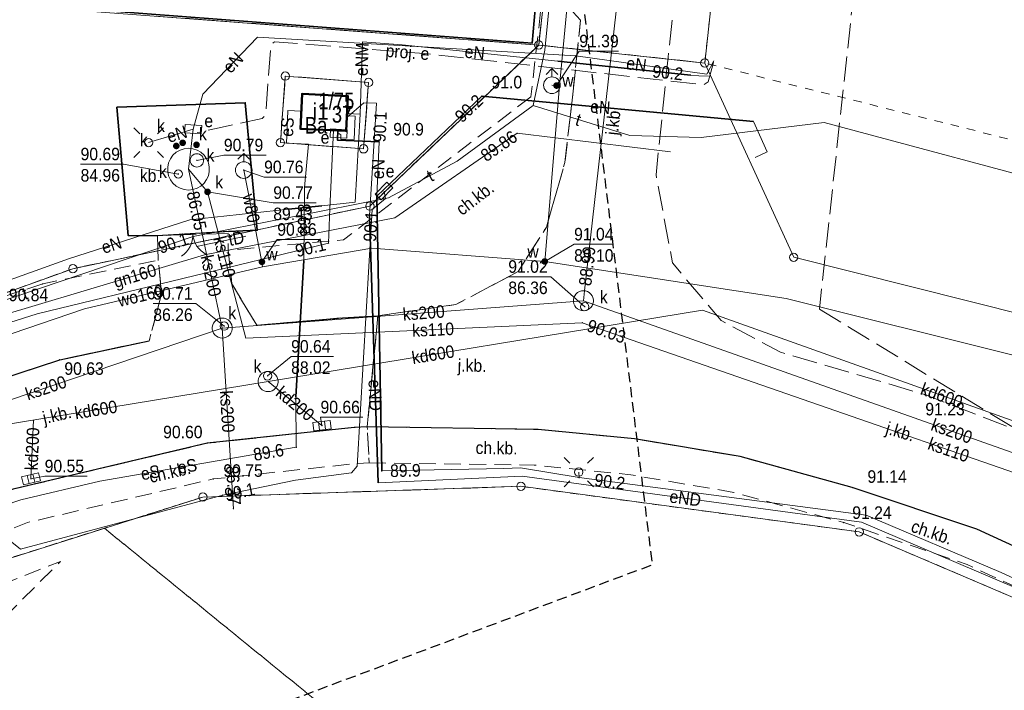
# Model space of a CAD drawing. Header units: metres. Extents: x 6540907 to 6541833, y 5893434 to 5894895.
# Tile 102 of 256: x 6541198 to 6541257, y 5894025 to 5894065. Entities that reach past the tile are written whole.
import ezdxf
from ezdxf.enums import TextEntityAlignment as Align

# ---------------------------------------------------------------- set-up
doc = ezdxf.new("R2010")
doc.units = ezdxf.units.M
doc.header["$MEASUREMENT"] = 0
for name, pattern in [('1.0_0.5', [1.5, 1, -0.5]), ('1.5_0.5', [2, 1.5, -0.5]), ('2', [0.9, 0.6, -0.3]), ('219-500', [0, 0]), ('egkk-500', [2, 1.5, -0.5]), ('egug-500', [1, 0.5, -0.5]), ('otob_500', [0, 0])]:
    doc.linetypes.add(name, pattern=pattern)
doc.layers.get('0').update_dxf_attribs({"color": 2, "linetype": 'CONTINUOUS', "lineweight": 5})
for name, color, linetype, lineweight in [('202-punkt graniczny', 251, 'CONTINUOUS', 9), ('210-oznaczenie konturu użytku gruntowego', 251, 'CONTINUOUS', 9), ('211-numer działki ewidencyjnej', 156, 'CONTINUOUS', 9), ('217-kontur klasyfikacyjny', 251, 'CONTINUOUS', 9), ('218-kontur użytku gruntowego', 251, 'CONTINUOUS', 9), ('219-działka ewidencyjna', 152, 'CONTINUOUS', 18), ('312-budynek ewidencyjny', 251, 'CONTINUOUS', 9), ('312-oznaczenie budynku ewidencyjnego', 251, 'CONTINUOUS', 9), ('312-oznaczenie budynku ewidencyjnego-Atr117', 251, 'CONTINUOUS', 9), ('brama', 251, 'CONTINUOUS', 9), ('chodnik', 251, 'CONTINUOUS', 9), ('chodnik-Atr17', 251, 'CONTINUOUS', 9), ('hydrant', 251, 'CONTINUOUS', 9), ('jezdnia', 251, 'CONTINUOUS', 9), ('jezdnia-Atr17', 251, 'CONTINUOUS', 9), ('kanalizacyjne urządzenie techniczne', 251, 'CONTINUOUS', 9), ('kanalizacyjne urządzenie techniczne-Atr17', 251, 'CONTINUOUS', 9), ('kratka ściekowa', 251, 'CONTINUOUS', 9), ('krawężnik', 251, 'CONTINUOUS', 9), ('latarnia', 251, 'CONTINUOUS', 9), ('obszar utwardzony', 251, 'CONTINUOUS', 9), ('obszar utwardzony-Atr17', 251, 'CONTINUOUS', 9), ('obudowa ochronna przewodu', 251, 'CONTINUOUS', 9), ('ogrodzenie trwałe', 251, 'CONTINUOUS', 9), ('pikieta naturalna', 251, 'CONTINUOUS', 9), ('pikieta naturalna-Atr2', 251, 'CONTINUOUS', 9), ('pikieta sztuczna', 251, 'CONTINUOUS', 9), ('pikieta sztuczna-Atr2', 251, 'CONTINUOUS', 9), ('przewód elektroenergetyczny podziemny', 251, 'CONTINUOUS', 9), ('przewód elektroenergetyczny podziemny - ob. projektowany', 251, 'CONTINUOUS', 9), ('przewód elektroenergetyczny podziemny - ob. projektowany-Atr1', 251, 'CONTINUOUS', 9), ('przewód elektroenergetyczny podziemny-Atr1', 251, 'CONTINUOUS', 9), ('przewód gazowy', 251, 'CONTINUOUS', 9), ('przewód gazowy-Atr1', 251, 'CONTINUOUS', 9), ('przewód kanalizacyjny', 251, 'CONTINUOUS', 9), ('przewód kanalizacyjny-Atr1', 251, 'CONTINUOUS', 9), ('przewód telekomunikacyjny podziemny', 251, 'CONTINUOUS', 9), ('przewód telekomunikacyjny podziemny-Atr1', 251, 'CONTINUOUS', 9), ('przewód wodociągowy', 251, 'CONTINUOUS', 9), ('przewód wodociągowy-Atr1', 251, 'CONTINUOUS', 9), ('Punkt budynku', 251, 'CONTINUOUS', 9), ('rzędna', 251, 'CONTINUOUS', 9), ('rzędna-Atr2', 251, 'CONTINUOUS', 9), ('rzędna-Atr3', 251, 'CONTINUOUS', 9), ('studnia kanalizacyjna', 251, 'CONTINUOUS', 9), ('studnia kanalizacyjna-Atr17', 251, 'CONTINUOUS', 9), ('szafa elektroenergetyczna lub kontener', 251, 'CONTINUOUS', 9), ('szafa elektroenergetyczna lub kontener-Atr17', 251, 'CONTINUOUS', 9), ('właz do komory lub kanału', 251, 'CONTINUOUS', 9), ('właz do komory lub kanału - okrągły', 251, 'CONTINUOUS', 9), ('właz do komory lub kanału - okrągły-Atr17', 251, 'CONTINUOUS', 9), ('właz do komory lub kanału-Atr17', 251, 'CONTINUOUS', 9), ('zadrzewienie  zakrzewienie', 252, 'CONTINUOUS', 15), ('Zakres', 252, 'CONTINUOUS', 15), ('zasuwa lub zawór', 252, 'CONTINUOUS', 15), ('zasuwa lub zawór-Atr17', 252, 'CONTINUOUS', 15)]:
    doc.layers.add(name, color=color, linetype=linetype, lineweight=lineweight)
doc.styles.get("Standard").update_dxf_attribs({"font": 'Arial', "width": 0.75})
doc.linetypes.add('902-500', pattern='A,3.75,0,[1,ksztalty.shx,S=0.5,R=0,X=0,Y=0],3.75', length=7.5)

# ---------------------------------------------------------------- blocks, each defined once
blk = doc.blocks.new('PUNKTBUD')
at = {"color": 0}
blk.add_circle((0, 0), 0.045, dxfattribs=at)
blk = doc.blocks.new('202')
at = {"color": 0, "linetype": 'Continuous', "lineweight": 0}
blk.add_circle((0, 0), 0.25, dxfattribs=at)
blk = doc.blocks.new('US22')
at = {"color": 0, "linetype": 'Continuous', "lineweight": 13}
blk.add_circle((0, 0), 0.25, dxfattribs=at)
blk = doc.blocks.new('PW01')
at = {"linetype": 'Continuous', "lineweight": 13}
h = blk.add_hatch(color=0, dxfattribs=at)
edge = h.paths.add_edge_path()
edge.add_arc((0, 0), 0.045, 0, 360)
blk = doc.blocks.new('SM01')
at = {"color": 0, "linetype": 'Continuous', "lineweight": 13}
for p, q in [((-0.53, 0.531), (-0.883, 0.884)), ((0.531, 0.531), (0.884, 0.884)), ((-0.53, -0.53), (-0.883, -0.883)), ((0.531, -0.53), (0.884, -0.883))]:
    blk.add_line(p, q, dxfattribs=at)
blk.add_circle((0, 0), 0.25, dxfattribs=at)
blk = doc.blocks.new('US18')
at = {"color": 0, "linetype": 'Continuous', "lineweight": 13}
for p, q in [((-0.5, -0.25), (-0.5, 0.25)), ((-0.5, 0.25), (0.5, 0.25)), ((0.5, -0.25), (0.5, 0.25)), ((-0.5, -0.25), (0.5, -0.25))]:
    blk.add_line(p, q, dxfattribs=at)
blk = doc.blocks.new('US05')
at = {"color": 0, "linetype": 'Continuous', "lineweight": 13}
for p, q in [((-0.525, -0.25), (-0.525, 0.25)), ((-0.525, 0.25), (-0.175, 0.25)), ((-0.175, -0.25), (-0.175, 0.25)), ((-0.175, 0.25), (0.175, 0.25)), ((0.175, -0.25), (0.175, 0.25)), ((0.175, 0.25), (0.525, 0.25)), ((0.525, -0.25), (0.525, 0.25)), ((-0.525, -0.25), (-0.175, -0.25)), ((-0.175, -0.25), (0.175, -0.25)), ((0.175, -0.25), (0.525, -0.25))]:
    blk.add_line(p, q, dxfattribs=at)
blk = doc.blocks.new('US25')
at = {"linetype": 'Continuous', "lineweight": 0}
h = blk.add_hatch(color=0, dxfattribs=at)
edge = h.paths.add_edge_path()
edge.add_arc((0, 0), 0.2, 0, 360)
blk = doc.blocks.new('SUWH')
at = {"color": 0, "linetype": 'Continuous'}
for p in [(-0.354, 0.646), (0, 0.5), (0.354, 0.646)]:
    blk.add_line(p, (0, 1), dxfattribs=at)
blk.add_circle((0, 0), 0.5, dxfattribs=at)
blk = doc.blocks.new('OK02')
at = {"color": 0, "linetype": 'Continuous', "lineweight": 0}
for centre, start, end in [((-1.5, 0), 0, 60), ((1.5, 0), 120, 180)]:
    blk.add_arc(centre, 1.5, start, end, dxfattribs=at)

msp = doc.modelspace()

# ---------------------------------------------------------------- linework, layer by layer
at = {"layer": '217-kontur klasyfikacyjny', "linetype": 'egkk-500', "lineweight": 18, "flags": 128}
for points in [[(6541248.61, 5894074.564), (6541245.67, 5894047.504)], [(6541245.67, 5894047.504), (6541262.68, 5894037.124)]]:
    msp.add_lwpolyline(points, dxfattribs=at)
at = {"layer": '218-kontur użytku gruntowego', "linetype": 'egug-500', "lineweight": 18, "flags": 128}
for points in [[(6541238.8, 5894062.248), (6541242.33, 5894094.758)], [(6541232.1, 5894093.158), (6541228.85, 5894063.328)], [(6541228.85, 5894063.328), (6541232.1, 5894093.158)], [(6541228.85, 5894063.328), (6541205.92, 5894065.058)], [(6541205.92, 5894065.058), (6541228.85, 5894063.328)], [(6541218.73, 5894053.678), (6541228.85, 5894063.328)], [(6541228.85, 5894063.328), (6541218.73, 5894053.678)], [(6541228.85, 5894063.328), (6541238.8, 5894062.248)], [(6541238.8, 5894062.248), (6541228.85, 5894063.328)], [(6541265.67, 5894055.528), (6541238.8, 5894062.248)], [(6541213.66, 5894061.468), (6541213.37, 5894057.478)], [(6541213.37, 5894057.478), (6541213.66, 5894061.468)], [(6541218.65, 5894061.088), (6541213.66, 5894061.468)], [(6541213.66, 5894061.468), (6541218.65, 5894061.088)], [(6541218.35, 5894057.108), (6541218.65, 5894061.088)], [(6541218.65, 5894061.088), (6541218.35, 5894057.108)], [(6541213.37, 5894057.478), (6541218.35, 5894057.108)], [(6541218.35, 5894057.108), (6541213.37, 5894057.478)], [(6541200.93, 5894049.928), (6541218.73, 5894053.678)], [(6541218.73, 5894053.678), (6541200.93, 5894049.928)], [(6541189, 5894045.648), (6541200.93, 5894049.928)], [(6541200.93, 5894049.928), (6541189, 5894045.648)], [(6541227.78, 5894036.888), (6541208.72, 5894036.248)], [(6541208.72, 5894036.248), (6541227.78, 5894036.888)], [(6541248.06, 5894034.158), (6541227.78, 5894036.888)], [(6541227.78, 5894036.888), (6541248.06, 5894034.158)], [(6541208.72, 5894036.248), (6541202.82, 5894034.378)], [(6541202.82, 5894034.378), (6541208.72, 5894036.248)], [(6541202.82, 5894034.378), (6541187.84, 5894029.638)], [(6541187.84, 5894029.638), (6541202.82, 5894034.378)], [(6541255.558, 5893991.458), (6541202.82, 5894034.378)], [(6541202.82, 5894034.378), (6541255.558, 5893991.458)], [(6541265.15, 5894026.878), (6541248.06, 5894034.158)], [(6541248.06, 5894034.158), (6541265.15, 5894026.878)]]:
    msp.add_lwpolyline(points, dxfattribs=at)
at = {"layer": '219-działka ewidencyjna', "linetype": '219-500', "lineweight": 18, "flags": 128}
for points in [[(6541242.33, 5894094.758), (6541238.8, 5894062.248)], [(6541232.1, 5894093.158), (6541228.85, 5894063.328)], [(6541228.85, 5894063.328), (6541188.57, 5894066.368)], [(6541228.85, 5894063.328), (6541218.73, 5894053.678)], [(6541238.8, 5894062.248), (6541228.85, 5894063.328)], [(6541244.13, 5894050.608), (6541238.8, 5894062.248)], [(6541213.66, 5894061.468), (6541213.37, 5894057.478)], [(6541218.65, 5894061.088), (6541213.66, 5894061.468)], [(6541218.65, 5894061.088), (6541218.35, 5894057.108)], [(6541218.35, 5894057.108), (6541213.37, 5894057.478)], [(6541218.73, 5894053.678), (6541200.93, 5894049.928)], [(6541258.2, 5894047.088), (6541244.13, 5894050.608)], [(6541200.93, 5894049.928), (6541179.97, 5894042.418)], [(6541227.78, 5894036.888), (6541208.72, 5894036.248)], [(6541248.06, 5894034.158), (6541227.78, 5894036.888)], [(6541208.72, 5894036.248), (6541187.84, 5894029.638)], [(6541265.15, 5894026.878), (6541248.06, 5894034.158)]]:
    msp.add_lwpolyline(points, dxfattribs=at)
at = {"layer": '312-budynek ewidencyjny', "linetype": 'Continuous', "lineweight": 50, "flags": 128}
for points in [[(6541214.57, 5894058.308), (6541214.67, 5894060.398)], [(6541214.67, 5894060.398), (6541217.4, 5894060.268)], [(6541217.4, 5894060.268), (6541217.3, 5894058.178)], [(6541217.3, 5894058.178), (6541214.57, 5894058.308)]]:
    msp.add_lwpolyline(points, dxfattribs=at)
at = {"layer": 'brama', "linetype": 'otob_500', "lineweight": 18, "flags": 128}
msp.add_lwpolyline([(6541210.25, 5894052.148), (6541205.98, 5894051.888)], dxfattribs=at)
at = {"layer": 'chodnik', "linetype": '1.0_0.5', "lineweight": 18, "flags": 128}
for points in [[(6541228.38, 5894060.228), (6541217.15, 5894051.658), (6541210.23, 5894051.028), (6541210.46, 5894049.018), (6541211.95, 5894046.538), (6541217.09, 5894046.988), (6541219.21, 5894047.098), (6541223.89, 5894047.778), (6541227.62, 5894049.758), (6541229.31, 5894052.418), (6541230.42, 5894056.298), (6541230.85, 5894060.018), (6541231.36, 5894064.818), (6541230.37, 5894065.898), (6541229.04, 5894066.038)], [(6541199.12, 5894049.018), (6541189.61, 5894045.908), (6541179.93, 5894041.888), (6541170.92, 5894036.798), (6541162.65, 5894031.058), (6541154.81, 5894024.238), (6541150.9, 5894020.078), (6541136.95, 5894019.228), (6541121.68, 5894031.198), (6541119.99, 5894032.668), (6541119.25, 5894031.658), (6541119.41, 5894030.048), (6541136.26, 5894016.898), (6541139.43, 5894014.428), (6541141.59, 5894013.098), (6541143.45, 5894012.528), (6541147.33, 5894012.348), (6541150.08, 5894013.428), (6541153.43, 5894016.038), (6541158.34, 5894021.178), (6541165.19, 5894027.148), (6541173.46, 5894032.878), (6541181.76, 5894037.588), (6541191.42, 5894041.618), (6541200.14, 5894044.468), (6541205.5, 5894045.608), (6541206.25, 5894048.408), (6541206.04, 5894050.438)], [(6541218.69, 5894038.288), (6541228.58, 5894038.158), (6541234.37, 5894037.578), (6541240.54, 5894036.528), (6541247.13, 5894034.718), (6541254.53, 5894032.198), (6541262.15, 5894028.678), (6541265.84, 5894026.568), (6541272.64, 5894022.148), (6541274.23, 5894009.498), (6541276.23, 5894007.818), (6541278.1, 5894010.058), (6541279.4, 5894013.388), (6541279.37, 5894017.008), (6541278.26, 5894020.218), (6541276.41, 5894022.208), (6541266.58, 5894028.688), (6541263.31, 5894030.538), (6541255.1, 5894034.328), (6541247.64, 5894036.818), (6541240.93, 5894038.668), (6541234.58, 5894039.738), (6541228.82, 5894040.298), (6541218.57, 5894040.458)]]:
    msp.add_lwpolyline(points, close=True, dxfattribs=at)
msp.add_lwpolyline([(6541145.129, 5893991.458), (6541150.53, 5893998.518), (6541156.42, 5894005.838), (6541164.5, 5894014.928), (6541171.72, 5894021.068), (6541180.13, 5894026.708), (6541188.09, 5894030.808), (6541198.21, 5894034.718), (6541209.34, 5894037.328), (6541217.95, 5894038.258), (6541218.69, 5894038.288), (6541218.57, 5894040.458), (6541217.78, 5894040.418), (6541208.97, 5894039.468), (6541197.36, 5894036.718)], dxfattribs=at)
at = {"layer": 'jezdnia', "linetype": '1.5_0.5', "lineweight": 18, "flags": 128}
for points in [[(6541252.14, 5894122.678), (6541251.57, 5894123.378), (6541251.75, 5894124.938), (6541252.51, 5894125.508), (6541253.83, 5894137.438), (6541255.09, 5894138.348), (6541256.13, 5894138.238), (6541256.54, 5894141.768), (6541254.3, 5894141.978), (6541254.32, 5894142.228), (6541244.44, 5894150.098), (6541243.77, 5894150.468), (6541242.99, 5894150.518), (6541242.3, 5894150.298), (6541241.53, 5894151.158), (6541241.06, 5894152.008), (6541240.95, 5894152.178), (6541237.44, 5894150.148), (6541237.54, 5894149.998), (6541237.95, 5894149.248), (6541237.72, 5894147.858), (6541230.87, 5894144.128), (6541229.94, 5894135.968), (6541228.71, 5894135.048), (6541227.85, 5894135.118), (6541227.7, 5894135.138), (6541227.31, 5894131.578), (6541227.47, 5894131.558), (6541228.29, 5894131.468), (6541229.3, 5894130.238), (6541228.96, 5894127.018), (6541236.96, 5894116.928), (6541233.94, 5894088.788), (6541232.68, 5894087.808), (6541231.56, 5894087.918), (6541231.36, 5894087.948), (6541230.88, 5894083.758), (6541231.06, 5894083.728), (6541232.26, 5894083.598), (6541233.28, 5894082.528), (6541232.03, 5894071.038), (6541230.79, 5894070.078), (6541229.52, 5894070.178), (6541229.34, 5894070.208), (6541228.88, 5894066.098), (6541229.04, 5894066.038), (6541230.37, 5894065.898), (6541231.36, 5894064.818), (6541230.85, 5894060.018), (6541230.42, 5894056.298), (6541229.31, 5894052.418), (6541227.62, 5894049.758), (6541223.89, 5894047.778), (6541219.21, 5894047.098), (6541218.57, 5894040.458), (6541228.82, 5894040.298), (6541234.58, 5894039.738), (6541240.93, 5894038.668), (6541247.64, 5894036.818), (6541255.1, 5894034.328), (6541263.31, 5894030.538), (6541266.58, 5894028.688), (6541276.41, 5894022.208), (6541278.26, 5894020.218), (6541279.37, 5894017.008), (6541279.4, 5894013.388), (6541278.1, 5894010.058), (6541276.23, 5894007.818), (6541280.38, 5894004.248), (6541283.02, 5894007.368), (6541285.89, 5894009.558), (6541289.7, 5894010.748), (6541293.72, 5894010.228), (6541295.78, 5894009.328), (6541298.18, 5894007.888), (6541306.06, 5894002.488), (6541322.147, 5893991.458)], [(6541332.686, 5893991.458), (6541301.62, 5894012.728), (6541298.45, 5894015.838), (6541296.85, 5894019.148), (6541297.05, 5894023.648), (6541298.87, 5894027.288), (6541302.53, 5894032.268), (6541306.03, 5894037.048), (6541307.53, 5894037.228), (6541308.19, 5894036.758), (6541310.66, 5894040.118), (6541310, 5894040.568), (6541309.75, 5894042.028), (6541316.92, 5894051.778), (6541330.45, 5894070.118), (6541332.05, 5894070.318), (6541332.88, 5894069.738), (6541335.33, 5894073.068), (6541334.53, 5894073.658), (6541334.26, 5894075.288), (6541344.86, 5894089.698), (6541346.5, 5894089.928), (6541347.33, 5894089.328), (6541349.78, 5894092.628), (6541348.93, 5894093.218), (6541348.67, 5894094.828), (6541354.2, 5894102.328), (6541355.83, 5894102.538), (6541356.67, 5894101.938), (6541356.98, 5894101.838), (6541359.17, 5894104.798), (6541358.97, 5894105.098), (6541358.16, 5894105.688), (6541357.88, 5894107.278), (6541362.19, 5894113.108), (6541374.17, 5894116.538), (6541381.17, 5894125.978), (6541376.33, 5894136.708), (6541362.71, 5894135.438), (6541350.01, 5894118.188), (6541350.05, 5894105.898), (6541339.45, 5894091.518), (6541337.85, 5894091.318), (6541337.01, 5894091.898), (6541334.68, 5894088.748), (6541335.45, 5894088.168), (6541335.8, 5894086.598), (6541317.36, 5894061.588), (6541311.98, 5894054.218), (6541298.08, 5894035.428), (6541297.12, 5894034.098), (6541294.37, 5894030.418), (6541291.53, 5894027.528), (6541287.56, 5894025.918), (6541282.76, 5894026.308), (6541279.28, 5894028.248), (6541270.64, 5894033.928), (6541262.12, 5894038.468), (6541251.98, 5894042.388), (6541243.34, 5894044.928), (6541239.78, 5894046.818), (6541236.87, 5894050.268), (6541235.88, 5894055.548), (6541236.6, 5894062.598), (6541239.58, 5894089.908), (6541240.78, 5894090.768), (6541241.64, 5894090.658), (6541241.94, 5894090.588), (6541242.4, 5894094.848), (6541242.18, 5894094.858), (6541241.26, 5894094.938), (6541240.26, 5894096.118), (6541241.69, 5894109.278), (6541242.94, 5894110.258), (6541243.85, 5894110.188), (6541244.37, 5894114.438), (6541244.49, 5894114.428), (6541244.37, 5894114.438), (6541243.39, 5894114.568), (6541242.37, 5894115.778), (6541242.59, 5894118.068), (6541246.72, 5894121.168), (6541248.29, 5894120.928), (6541248.96, 5894120.098), (6541252.14, 5894122.678)], [(6541142.392, 5893991.458), (6541148.56, 5893999.508), (6541154.77, 5894007.198), (6541163.17, 5894016.658), (6541170.33, 5894022.728), (6541178.96, 5894028.528), (6541187.13, 5894032.768), (6541197.36, 5894036.718), (6541208.97, 5894039.468), (6541217.78, 5894040.418), (6541218.57, 5894040.458), (6541219.21, 5894047.098), (6541217.09, 5894046.988), (6541211.95, 5894046.538), (6541210.46, 5894049.018), (6541210.23, 5894051.028), (6541210.23, 5894052.038), (6541206, 5894051.908)], [(6541206, 5894051.908), (6541206.04, 5894050.438), (6541206.25, 5894048.408), (6541205.5, 5894045.608), (6541200.14, 5894044.468), (6541191.42, 5894041.618), (6541181.76, 5894037.588), (6541173.46, 5894032.878), (6541165.19, 5894027.148), (6541158.34, 5894021.178), (6541153.43, 5894016.038), (6541150.08, 5894013.428), (6541147.33, 5894012.348), (6541143.45, 5894012.528), (6541141.59, 5894013.098), (6541139.43, 5894014.428), (6541136.26, 5894016.898), (6541132.93, 5894012.568), (6541136.11, 5894010.098), (6541137.9, 5894008.328), (6541139.36, 5894006.158), (6541140.01, 5894001.758), (6541139.04, 5893997.728), (6541137.64, 5893995.188), (6541134.848, 5893991.458)]]:
    msp.add_lwpolyline(points, dxfattribs=at)
at = {"layer": 'krawężnik', "linetype": 'Continuous', "lineweight": 25, "flags": 128}
msp.add_lwpolyline([(6541203.57, 5894059.598), (6541211.26, 5894059.868), (6541211.98, 5894052.228), (6541210.25, 5894052.148), (6541205.98, 5894051.888), (6541204.25, 5894051.908)], close=True, dxfattribs=at)
for points in [[(6541211.95, 5894046.538), (6541217.09, 5894046.988), (6541219.21, 5894047.098)], [(6541153.43, 5894016.038), (6541158.34, 5894021.178), (6541165.19, 5894027.148), (6541173.46, 5894032.878), (6541181.76, 5894037.588), (6541191.42, 5894041.618), (6541200.14, 5894044.468), (6541205.5, 5894045.608)], [(6541279.4, 5894013.388), (6541279.37, 5894017.008), (6541278.26, 5894020.218), (6541276.41, 5894022.208), (6541266.58, 5894028.688), (6541263.31, 5894030.538), (6541255.1, 5894034.328), (6541247.64, 5894036.818), (6541240.93, 5894038.668), (6541234.58, 5894039.738), (6541228.82, 5894040.298), (6541218.57, 5894040.458), (6541217.78, 5894040.418), (6541208.97, 5894039.468), (6541197.36, 5894036.718), (6541187.13, 5894032.768), (6541178.96, 5894028.528), (6541170.33, 5894022.728), (6541163.17, 5894016.658), (6541154.77, 5894007.198), (6541148.56, 5893999.508), (6541142.392, 5893991.458)]]:
    msp.add_lwpolyline(points, dxfattribs=at)
at = {"layer": 'obszar utwardzony', "linetype": '1.5_0.5', "lineweight": 18, "flags": 128}
msp.add_lwpolyline([(6541203.57, 5894059.598), (6541204.25, 5894051.908), (6541205.98, 5894051.888), (6541210.25, 5894052.148), (6541211.98, 5894052.228), (6541211.26, 5894059.868)], close=True, dxfattribs=at)
at = {"layer": 'obudowa ochronna przewodu', "linetype": 'Continuous', "lineweight": 35, "flags": 128}
for points in [[(6541237.94, 5894061.528), (6541229.99, 5894062.358)], [(6541225.44, 5894060.268), (6541241.72, 5894058.738)], [(6541219.29, 5894057.518), (6541216.78, 5894057.628), (6541216.81, 5894058.198)], [(6541219.44, 5894037.808), (6541219.14, 5894054.268)], [(6541215.85, 5894053.698), (6541213.86, 5894053.488)], [(6541218.7, 5894053.088), (6541219.23, 5894037.098)], [(6541214.29, 5894042.248), (6541214.77, 5894050.418)]]:
    msp.add_lwpolyline(points, dxfattribs=at)
at = {"layer": 'ogrodzenie trwałe', "linetype": '902-500', "lineweight": 35, "flags": 128}
for points in [[(6541175.07, 5894094.538), (6541188.59, 5894066.498), (6541228.45, 5894063.438), (6541228.7, 5894066.168)], [(6541205.98, 5894051.888), (6541204.25, 5894051.908), (6541203.57, 5894059.598), (6541211.26, 5894059.868), (6541211.98, 5894052.228), (6541210.25, 5894052.148)]]:
    msp.add_lwpolyline(points, dxfattribs=at)
at = {"layer": 'przewód elektroenergetyczny podziemny', "linetype": 'Continuous', "lineweight": 18, "flags": 128}
for points in [[(6541239.35, 5894062.378), (6541238.93, 5894061.578), (6541231.08, 5894062.678), (6541211.99, 5894063.788), (6541208.71, 5894060.388), (6541208.14, 5894058.288), (6541207.86, 5894055.888)], [(6541220.66, 5894063.338), (6541218.28, 5894063.528), (6541218.15, 5894059.188)], [(6541239.02, 5894061.468), (6541238.44, 5894061.478), (6541237.94, 5894061.528), (6541229.99, 5894062.358), (6541220.66, 5894063.338)], [(6541241.83, 5894056.588), (6541242.55, 5894056.918), (6541241.72, 5894058.738), (6541225.44, 5894060.268), (6541219.14, 5894054.268), (6541219.29, 5894057.518), (6541216.78, 5894057.628), (6541216.81, 5894058.198)], [(6541217.34, 5894058.978), (6541218.37, 5894059.868), (6541219.12, 5894059.838), (6541218.7, 5894053.088), (6541219.23, 5894037.098)], [(6541218.15, 5894059.188), (6541217.84, 5894053.908), (6541215.85, 5894053.698), (6541213.86, 5894053.488), (6541207.93, 5894052.858), (6541200.66, 5894050.518), (6541179.78, 5894043.018), (6541158.98, 5894029.978), (6541150.35, 5894022.848), (6541143.3, 5894013.548), (6541135.56, 5894019.428), (6541111.8, 5894038.158), (6541112.22, 5894038.728)], [(6541214.62, 5894059.358), (6541213.82, 5894059.398), (6541213.77, 5894058.348), (6541213.73, 5894057.448), (6541215.06, 5894057.388), (6541214.81, 5894054.788), (6541214.77, 5894050.418)], [(6541216.86, 5894058.028), (6541216.99, 5894057.938), (6541216.98, 5894057.688), (6541217.78, 5894057.658), (6541217.84, 5894059.058), (6541217.34, 5894059.078)], [(6541218.15, 5894059.188), (6541217.35, 5894059.228)], [(6541216.55, 5894058.218), (6541216.33, 5894053.528), (6541216.25, 5894051.458), (6541198.79, 5894047.218), (6541193.86, 5894045.668), (6541190.33, 5894045.968), (6541180.21, 5894042.108), (6541171.72, 5894036.888), (6541162.78, 5894031.358), (6541159.28, 5894028.578), (6541157.62, 5894026.478), (6541152.06, 5894022.358), (6541149.01, 5894020.068), (6541145.75, 5894015.538), (6541140.38, 5894007.408), (6541134.26, 5893999.998), (6541131.74, 5893996.818), (6541127.95, 5893991.458)], [(6541208.14, 5894058.288), (6541205.47, 5894057.478)], [(6541231.25, 5894037.738), (6541231.27, 5894037.408), (6541227.75, 5894037.988), (6541226.75, 5894037.958), (6541219.44, 5894037.808), (6541219.14, 5894054.268), (6541219.29, 5894057.518), (6541216.78, 5894057.628), (6541216.81, 5894058.198)], [(6541219.58, 5894054.578), (6541219.66, 5894054.128), (6541218.86, 5894053.478), (6541217.97, 5894038.088), (6541217.62, 5894037.688), (6541214.28, 5894037.248), (6541209.91, 5894036.358), (6541197.79, 5894033.118), (6541196.75, 5894033.968), (6541197.04, 5894032.858), (6541189.8, 5894030.838), (6541185.89, 5894029.378), (6541177.19, 5894024.148), (6541170.63, 5894019.648), (6541168.41, 5894017.428), (6541167.47, 5894017.488), (6541167.78, 5894016.908), (6541155.74, 5894005.088)], [(6541143.349, 5893991.458), (6541154.86, 5894006.798), (6541162.15, 5894015.328), (6541164.41, 5894017.808), (6541167.54, 5894020.288), (6541172.17, 5894023.128), (6541184.08, 5894030.198), (6541188.79, 5894032.608), (6541192.98, 5894034.448), (6541197.82, 5894036.078), (6541202.55, 5894037.188), (6541214.32, 5894039.228), (6541214.29, 5894042.248)], [(6541214.29, 5894042.248), (6541214.32, 5894039.228), (6541202.55, 5894037.188), (6541197.82, 5894036.078), (6541192.98, 5894034.448), (6541188.79, 5894032.608), (6541184.08, 5894030.198), (6541172.17, 5894023.128), (6541167.54, 5894020.288), (6541164.41, 5894017.808), (6541162.15, 5894015.328), (6541154.86, 5894006.798), (6541143.349, 5893991.458)], [(6541219.23, 5894037.098), (6541227.86, 5894037.488), (6541248.19, 5894034.748), (6541265.49, 5894027.378), (6541318.04, 5893991.458)], [(6541291.79, 5894009.988), (6541281.87, 5894016.788), (6541265.58, 5894027.898), (6541263.21, 5894028.668), (6541256.56, 5894031.728), (6541248.48, 5894035.168), (6541231.27, 5894037.408), (6541231.25, 5894037.738)]]:
    msp.add_lwpolyline(points, dxfattribs=at)
at = {"layer": 'przewód elektroenergetyczny podziemny - ob. projektowany', "linetype": '1.5_0.5', "lineweight": 18, "flags": 128}
msp.add_lwpolyline([(6541239.33, 5894062.278), (6541239.01, 5894061.128), (6541238.75, 5894060.948), (6541221.99, 5894062.818), (6541213.01, 5894063.518), (6541212.79, 5894063.338), (6541212.49, 5894059.158), (6541212.28, 5894058.918), (6541209.52, 5894058.328), (6541208.38, 5894058.078)], dxfattribs=at)
at = {"layer": 'przewód gazowy', "linetype": 'Continuous', "lineweight": 18, "flags": 128}
msp.add_lwpolyline([(6541236.75, 5894056.928), (6541227.56, 5894058.038), (6541220.22, 5894052.968), (6541208.82, 5894050.748), (6541191.43, 5894045.558), (6541171.46, 5894035.368), (6541163.66, 5894030.698), (6541153.77, 5894022.418), (6541148.02, 5894017.378), (6541135.36, 5894016.618), (6541131.8, 5894012.688)], dxfattribs=at)
at = {"layer": 'przewód kanalizacyjny', "linetype": 'Continuous', "lineweight": 18, "flags": 128}
for points in [[(6541231.53, 5894048.008), (6541231.6, 5894048.598), (6541236.11, 5894088.488), (6541237.47, 5894102.838), (6541238.92, 5894118.218), (6541240.9, 5894139.098)], [(6541209.88, 5894046.368), (6541208.12, 5894054.668), (6541207.86, 5894055.888)], [(6541329.652, 5893991.458), (6541290.77, 5894019.008), (6541272.11, 5894032.588), (6541231.46, 5894046.688), (6541211.3, 5894045.758), (6541209, 5894054.528), (6541207.86, 5894055.888)], [(6541183.85, 5894037.568), (6541184.42, 5894037.758), (6541209.88, 5894046.368), (6541231.53, 5894048.008), (6541272.47, 5894033.528), (6541291.35, 5894019.908), (6541331.4, 5893991.588), (6541331.584, 5893991.458)], [(6541132.919, 5893991.458), (6541145.28, 5894008.608), (6541151.97, 5894017.618), (6541157.88, 5894021.728), (6541181.23, 5894038.018), (6541212.63, 5894043.168), (6541238.66, 5894047.438), (6541271.97, 5894035.588), (6541290.99, 5894022.108), (6541299.01, 5894016.378), (6541299.89, 5894015.748), (6541311.03, 5894007.808), (6541311.77, 5894007.258), (6541330.11, 5893994.178), (6541333.951, 5893991.458)], [(6541210.55, 5894035.548), (6541209.88, 5894046.368)], [(6541212.63, 5894043.168), (6541215.86, 5894040.528)], [(6541198.57, 5894040.868), (6541198.42, 5894037.338)]]:
    msp.add_lwpolyline(points, dxfattribs=at)
at = {"layer": 'przewód telekomunikacyjny podziemny', "linetype": 'Continuous', "lineweight": 18, "flags": 128}
for points in [[(6541232.66, 5894093.008), (6541230.89, 5894079.988), (6541229.21, 5894063.028), (6541228.51, 5894059.708)], [(6541228.51, 5894059.708), (6541223.97, 5894056.368), (6541219.85, 5894054.178), (6541208.13, 5894051.858), (6541190.94, 5894046.038), (6541175.1, 5894038.378), (6541167.95, 5894034.468), (6541155.18, 5894025.238), (6541149.63, 5894019.168), (6541136.78, 5894019.258), (6541130.89, 5894012.538)], [(6541294.89, 5894034.298), (6541290.43, 5894038.438), (6541279.8, 5894045.108), (6541267.96, 5894051.728), (6541261.76, 5894054.448), (6541245.95, 5894058.678), (6541238.59, 5894057.788), (6541234.31, 5894057.898), (6541228.51, 5894059.708)], [(6541211.29, 5894051.868), (6541208.34, 5894051.248)]]:
    msp.add_lwpolyline(points, dxfattribs=at)
at = {"layer": 'przewód wodociągowy', "linetype": 'Continuous', "lineweight": 18, "flags": 128}
for points in [[(6541230.1, 5894060.878), (6541232.63, 5894087.388), (6541235.9, 5894116.748), (6541236.44, 5894119.248), (6541228.92, 5894128.608), (6541229.99, 5894141.178), (6541230.06, 5894141.678), (6541230.26, 5894142.268), (6541230.29, 5894142.608), (6541230.39, 5894143.358), (6541230.42, 5894143.638)], [(6541229.21, 5894050.358), (6541230.1, 5894060.878)], [(6541230.1, 5894060.878), (6541229.92, 5894060.898), (6541229.64, 5894060.918)], [(6541212.29, 5894050.048), (6541212.26, 5894050.338), (6541211.17, 5894055.838)], [(6541229.21, 5894050.358), (6541218.85, 5894051.148), (6541212.29, 5894050.048), (6541201.62, 5894047.518), (6541192.06, 5894044.268)], [(6541229.21, 5894050.358), (6541243.67, 5894048.138), (6541257.36, 5894044.718), (6541268.09, 5894039.628), (6541281.75, 5894031.668), (6541287.69, 5894027.918), (6541291.64, 5894025.428)]]:
    msp.add_lwpolyline(points, dxfattribs=at)
at = {"layer": 'rzędna-Atr2', "flags": 128}
for points in [[(6541229.92, 5894060.898), (6541231.28, 5894062.958), (6541233.627, 5894062.958)], [(6541208.36, 5894056.418), (6541209.98, 5894056.728), (6541212.514, 5894056.728)], [(6541207.25, 5894055.598), (6541203.96, 5894056.188), (6541201.392, 5894056.188)], [(6541211.17, 5894055.838), (6541212.39, 5894055.418), (6541214.922, 5894055.418)], [(6541209, 5894054.528), (6541212.94, 5894053.878), (6541215.508, 5894053.878)], [(6541212.26, 5894050.338), (6541213.18, 5894051.668), (6541215.72, 5894051.668)], [(6541229.21, 5894050.358), (6541230.97, 5894051.388), (6541233.318, 5894051.388)], [(6541231.61, 5894047.648), (6541229.57, 5894049.448), (6541227.025, 5894049.448)], [(6541210, 5894046.488), (6541208.3, 5894047.838), (6541205.75, 5894047.838)], [(6541212.6, 5894043.508), (6541214.01, 5894044.668), (6541216.549, 5894044.668)], [(6541215.86, 5894040.528), (6541215.77, 5894041.028), (6541218.312, 5894041.028)], [(6541198.42, 5894037.338), (6541199.24, 5894037.498), (6541201.788, 5894037.498)]]:
    msp.add_lwpolyline(points, dxfattribs=at)
at = {"layer": 'studnia kanalizacyjna', "linetype": 'Continuous', "lineweight": 18, "flags": 128}
for points in [[(6541206.93, 5894055.048), (6541206.78, 5894055.258), (6541206.67, 5894055.498), (6541206.62, 5894055.758), (6541206.62, 5894056.018), (6541206.67, 5894056.278), (6541206.78, 5894056.508), (6541206.93, 5894056.728), (6541207.12, 5894056.898), (6541207.35, 5894057.028), (6541207.6, 5894057.108), (6541207.86, 5894057.138), (6541208.12, 5894057.108), (6541208.37, 5894057.028), (6541208.59, 5894056.898), (6541208.79, 5894056.728), (6541208.94, 5894056.518), (6541209.05, 5894056.278), (6541209.1, 5894056.018), (6541209.1, 5894055.758), (6541209.05, 5894055.498), (6541208.94, 5894055.268), (6541208.79, 5894055.048), (6541208.6, 5894054.878), (6541208.37, 5894054.748), (6541208.12, 5894054.668), (6541207.86, 5894054.638), (6541207.6, 5894054.668), (6541207.35, 5894054.748), (6541207.13, 5894054.878)], [(6541231.08, 5894047.608), (6541231.01, 5894047.708), (6541230.96, 5894047.818), (6541230.93, 5894047.948), (6541230.93, 5894048.068), (6541230.96, 5894048.198), (6541231.01, 5894048.308), (6541231.08, 5894048.408), (6541231.18, 5894048.498), (6541231.29, 5894048.558), (6541231.41, 5894048.598), (6541231.53, 5894048.608), (6541231.65, 5894048.598), (6541231.77, 5894048.558), (6541231.88, 5894048.498), (6541231.98, 5894048.408), (6541232.05, 5894048.308), (6541232.1, 5894048.198), (6541232.13, 5894048.068), (6541232.13, 5894047.948), (6541232.1, 5894047.818), (6541232.05, 5894047.708), (6541231.98, 5894047.608), (6541231.88, 5894047.518), (6541231.77, 5894047.458), (6541231.65, 5894047.418), (6541231.53, 5894047.408), (6541231.41, 5894047.418), (6541231.29, 5894047.458), (6541231.18, 5894047.518)], [(6541209.43, 5894045.968), (6541209.36, 5894046.068), (6541209.31, 5894046.178), (6541209.28, 5894046.308), (6541209.28, 5894046.428), (6541209.31, 5894046.558), (6541209.36, 5894046.668), (6541209.43, 5894046.768), (6541209.53, 5894046.858), (6541209.64, 5894046.918), (6541209.76, 5894046.958), (6541209.88, 5894046.968), (6541210, 5894046.958), (6541210.12, 5894046.918), (6541210.23, 5894046.858), (6541210.33, 5894046.768), (6541210.4, 5894046.668), (6541210.45, 5894046.558), (6541210.48, 5894046.428), (6541210.48, 5894046.308), (6541210.45, 5894046.178), (6541210.4, 5894046.068), (6541210.33, 5894045.968), (6541210.23, 5894045.878), (6541210.12, 5894045.818), (6541210, 5894045.778), (6541209.88, 5894045.768), (6541209.76, 5894045.778), (6541209.64, 5894045.818), (6541209.53, 5894045.878)], [(6541212.18, 5894042.768), (6541212.11, 5894042.868), (6541212.06, 5894042.978), (6541212.03, 5894043.108), (6541212.03, 5894043.228), (6541212.06, 5894043.358), (6541212.11, 5894043.468), (6541212.18, 5894043.568), (6541212.28, 5894043.658), (6541212.39, 5894043.718), (6541212.51, 5894043.758), (6541212.63, 5894043.768), (6541212.75, 5894043.758), (6541212.87, 5894043.718), (6541212.98, 5894043.658), (6541213.08, 5894043.568), (6541213.15, 5894043.468), (6541213.2, 5894043.358), (6541213.23, 5894043.228), (6541213.23, 5894043.108), (6541213.2, 5894042.978), (6541213.15, 5894042.868), (6541213.08, 5894042.768), (6541212.98, 5894042.678), (6541212.87, 5894042.618), (6541212.75, 5894042.578), (6541212.63, 5894042.568), (6541212.51, 5894042.578), (6541212.39, 5894042.618), (6541212.28, 5894042.678)]]:
    msp.add_lwpolyline(points, close=True, dxfattribs=at)
at = {"layer": 'właz do komory lub kanału', "linetype": 'Continuous', "lineweight": 18, "flags": 128}
msp.add_lwpolyline([(6541208.06, 5894056.148), (6541208.01, 5894056.218), (6541207.98, 5894056.298), (6541207.96, 5894056.378), (6541207.96, 5894056.458), (6541207.98, 5894056.538), (6541208.01, 5894056.618), (6541208.06, 5894056.688), (6541208.12, 5894056.738), (6541208.2, 5894056.788), (6541208.28, 5894056.808), (6541208.36, 5894056.818), (6541208.44, 5894056.808), (6541208.52, 5894056.788), (6541208.59, 5894056.738), (6541208.66, 5894056.688), (6541208.71, 5894056.618), (6541208.74, 5894056.538), (6541208.76, 5894056.458), (6541208.76, 5894056.378), (6541208.74, 5894056.298), (6541208.71, 5894056.218), (6541208.66, 5894056.148), (6541208.6, 5894056.098), (6541208.52, 5894056.048), (6541208.44, 5894056.028), (6541208.36, 5894056.018), (6541208.28, 5894056.028), (6541208.2, 5894056.048), (6541208.13, 5894056.098)], close=True, dxfattribs=at)
at = {"layer": 'zadrzewienie  zakrzewienie', "linetype": '1.0_0.5', "lineweight": 18, "flags": 128}
msp.add_lwpolyline([(6541188.64, 5894020.868), (6541168.75, 5894005.918), (6541179.67, 5893991.458), (6541145.94, 5893991.458), (6541155.74, 5894004.608), (6541178.05, 5894023.728), (6541200.19, 5894032.388)], close=True, dxfattribs=at)
at = {"layer": 'Zakres', "linetype": '2', "lineweight": 25, "flags": 128}
msp.add_lwpolyline([(6540930.81, 5894138.998), (6540952.62, 5894104.358), (6541020.61, 5894149.898), (6541060.25, 5894156.888), (6541133.37, 5894078.638), (6541132.66, 5893993.648), (6541235.67, 5894032.198), (6541230.54, 5894073.888), (6541183.33, 5894098.858), (6541196.93, 5894167.598), (6541212.33, 5894173.368), (6541232.27, 5894180.688), (6541273.87, 5894169.588), (6541300.52, 5894171.388), (6541358.25, 5894159.198), (6541525.85, 5894067.408), (6541649.47, 5894053.448), (6541682.61, 5894090.486)], dxfattribs=at)

# ---------------------------------------------------------------- block references
at = {"layer": '202-punkt graniczny', "linetype": 'Continuous', "lineweight": 18}
for p in [(6541228.85, 5894063.328), (6541238.8, 5894062.248), (6541213.66, 5894061.468), (6541218.65, 5894061.088), (6541213.37, 5894057.478), (6541218.35, 5894057.108), (6541218.73, 5894053.678), (6541244.13, 5894050.608), (6541200.93, 5894049.928), (6541227.78, 5894036.888), (6541208.72, 5894036.248), (6541248.06, 5894034.158)]:
    msp.add_blockref('202', p, dxfattribs=at)
at = {"layer": 'brama', "linetype": 'Continuous', "lineweight": 18, "rotation": 183.4839999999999}
msp.add_blockref('OK02', (6541208.115, 5894052.018), dxfattribs=at)
at = {"layer": 'hydrant', "linetype": 'Continuous', "lineweight": 18}
for p in [(6541229.64, 5894060.918), (6541211.17, 5894055.838)]:
    msp.add_blockref('SUWH', p, dxfattribs=at)
at = {"layer": 'kanalizacyjne urządzenie techniczne', "linetype": 'Continuous', "lineweight": 18}
for p in [(6541207.13, 5894057.278), (6541207.51, 5894057.468), (6541208.34, 5894057.348)]:
    msp.add_blockref('US25', p, dxfattribs=at)
at = {"layer": 'kratka ściekowa', "linetype": 'Continuous', "lineweight": 18}
for p, rotation in [((6541215.86, 5894040.528), 6.678000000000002), ((6541198.42, 5894037.338), 13.674)]:
    msp.add_blockref('US05', p, dxfattribs=dict(at, rotation=rotation))
at = {"layer": 'latarnia', "linetype": 'Continuous', "lineweight": 18}
for p in [(6541205.47, 5894057.478), (6541231.25, 5894037.738)]:
    msp.add_blockref('SM01', p, dxfattribs=at)
at = {"layer": 'pikieta naturalna', "linetype": 'Continuous', "lineweight": 13}
for p in [(6541225.44, 5894060.268), (6541219.29, 5894057.518)]:
    msp.add_blockref('PW01', p, dxfattribs=at)
at = {"layer": 'pikieta sztuczna', "linetype": 'Continuous', "lineweight": 13}
for p in [(6541199.12, 5894049.018), (6541200.14, 5894044.468), (6541251.98, 5894042.388), (6541208.97, 5894039.468), (6541209.34, 5894037.328), (6541247.64, 5894036.818), (6541247.13, 5894034.718)]:
    msp.add_blockref('PW01', p, dxfattribs=at)
at = {"layer": 'Punkt budynku', "linetype": 'Continuous', "lineweight": 18}
for p in [(6541214.67, 5894060.398), (6541217.4, 5894060.268), (6541214.57, 5894058.308), (6541217.3, 5894058.178)]:
    msp.add_blockref('PUNKTBUD', p, dxfattribs=at)
at = {"layer": 'rzędna', "linetype": 'Continuous', "lineweight": 35}
for p in [(6541237.94, 5894061.528), (6541225.44, 5894060.268), (6541219.29, 5894057.518), (6541214.77, 5894050.418), (6541219.44, 5894037.808)]:
    msp.add_blockref('PW01', p, dxfattribs=at)
at = {"layer": 'rzędna', "linetype": 'Continuous', "lineweight": 18}
for p in [(6541229.92, 5894060.898), (6541227.56, 5894058.038), (6541208.36, 5894056.418), (6541207.25, 5894055.598), (6541211.17, 5894055.838), (6541208.12, 5894054.668), (6541209, 5894054.528), (6541218.86, 5894053.478), (6541208.13, 5894051.858), (6541216.25, 5894051.458), (6541212.26, 5894050.338), (6541229.21, 5894050.358), (6541231.6, 5894048.598), (6541231.61, 5894047.648), (6541231.46, 5894046.688), (6541210, 5894046.488), (6541212.6, 5894043.508), (6541215.86, 5894040.528), (6541214.32, 5894039.228), (6541198.42, 5894037.338), (6541231.27, 5894037.408), (6541209.91, 5894036.358), (6541210.55, 5894035.548)]:
    msp.add_blockref('PW01', p, dxfattribs=at)
at = {"layer": 'szafa elektroenergetyczna lub kontener', "linetype": 'Continuous', "lineweight": 18}
for p, rotation in [((6541208.14, 5894058.288), 356.566), ((6541216.86, 5894058.028), 356.099), ((6541219.58, 5894054.578), 46.041)]:
    msp.add_blockref('US18', p, dxfattribs=dict(at, rotation=rotation))
at = {"layer": 'właz do komory lub kanału - okrągły', "linetype": 'Continuous', "lineweight": 18}
for p in [(6541207.25, 5894055.598), (6541231.61, 5894047.648), (6541210, 5894046.488), (6541212.6, 5894043.508)]:
    msp.add_blockref('US22', p, dxfattribs=at)
at = {"layer": 'zasuwa lub zawór', "linetype": 'Continuous', "lineweight": 18}
for p, rotation in [((6541229.92, 5894060.898), 356.82), ((6541229.21, 5894050.358), 85.70100000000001)]:
    msp.add_blockref('US25', p, dxfattribs=dict(at, rotation=rotation))
for p in [(6541209, 5894054.528), (6541212.26, 5894050.338)]:
    msp.add_blockref('US25', p, dxfattribs=at)

# ---------------------------------------------------------------- texts
at = {"layer": '210-oznaczenie konturu użytku gruntowego', "linetype": 'Continuous', "lineweight": 18, "width": 0.79}
msp.add_text('Ba', height=1, dxfattribs=at).set_placement((6541214.83, 5894058.018))
at = {"layer": '211-numer działki ewidencyjnej', "linetype": 'Continuous', "lineweight": 18, "width": 0.79}
msp.add_text('1/75', height=1, dxfattribs=at).set_placement((6541215.65, 5894060.478), align=Align.TOP_LEFT)
at = {"layer": '312-oznaczenie budynku ewidencyjnego', "linetype": 'Continuous', "lineweight": 18, "width": 0.79}
msp.add_text('37', height=1, dxfattribs=at).set_placement((6541216.45, 5894059.678), align=Align.TOP_LEFT)
at = {"layer": '312-oznaczenie budynku ewidencyjnego-Atr117', "width": 0.9}
msp.add_text('i1', height=1, dxfattribs=at).set_placement((6541215.78, 5894059.348), align=Align.MIDDLE_CENTER)
at = {"layer": 'chodnik-Atr17', "width": 0.9}
for rotation, p in [(37.348, (6541224.25, 5894053.078)), (359.247, (6541225.06, 5894038.828)), (13.197, (6541205.6, 5894037.078)), (13.197, (6541205.6, 5894037.078)), (341.194, (6541251.1, 5894034.188))]:
    msp.add_text('ch.kb.', height=0.75, rotation=rotation, dxfattribs=at).set_placement(p)
at = {"layer": 'jezdnia-Atr17', "width": 0.9}
for rotation, p in [(84.169, (6541233.6, 5894057.898)), (84.169, (6541233.6, 5894057.898)), (359.106, (6541223.99, 5894043.768)), (359.106, (6541223.99, 5894043.768)), (13.325, (6541199.22, 5894040.608)), (13.325, (6541199.22, 5894040.608)), (343.617, (6541249.59, 5894040.048)), (343.617, (6541249.59, 5894040.048))]:
    msp.add_text('j.kb.', height=0.75, rotation=rotation, dxfattribs=at).set_placement(p)
at = {"layer": 'kanalizacyjne urządzenie techniczne-Atr17', "width": 0.9}
for p in [(6541205.97, 5894058.118), (6541204.94, 5894057.258), (6541208.49, 5894057.618)]:
    msp.add_text('k', height=0.75, dxfattribs=at).set_placement(p)
at = {"layer": 'obszar utwardzony-Atr17', "width": 0.9}
msp.add_text('kb.', height=0.75, dxfattribs=at).set_placement((6541204.94, 5894055.128))
at = {"layer": 'pikieta naturalna-Atr2', "width": 0.9}
for s, p in [('91.0', (6541226.02, 5894060.728)), ('90.9', (6541220.13, 5894057.908))]:
    msp.add_text(s, height=0.75, dxfattribs=at).set_placement(p)
at = {"layer": 'pikieta sztuczna-Atr2', "width": 0.9}
for s, p in [('90.84', (6541197.09, 5894047.978)), ('90.63', (6541200.42, 5894043.568)), ('91.23', (6541252.02, 5894041.138)), ('90.60', (6541206.34, 5894039.768)), ('90.75', (6541209.95, 5894037.458)), ('91.14', (6541248.55, 5894037.098)), ('91.24', (6541247.64, 5894034.938))]:
    msp.add_text(s, height=0.75, dxfattribs=at).set_placement(p)
at = {"layer": 'przewód elektroenergetyczny podziemny - ob. projektowany-Atr1', "width": 0.9}
msp.add_text('proj. e', height=0.75, rotation=355.543, dxfattribs=at).set_placement((6541219.68, 5894062.998), align=Align.MIDDLE_LEFT)
at = {"layer": 'przewód elektroenergetyczny podziemny-Atr1', "width": 0.9}
for s, rotation, p in [('eNM', 88.284, (6541218.22, 5894061.468)), ('eN', 354.004, (6541224.42, 5894062.948)), ('eN', 46.029, (6541210.11, 5894061.838)), ('eN', 352.023, (6541234.11, 5894062.258)), ('eN', 355.44, (6541231.94, 5894059.658)), ('eN', 16.876, (6541206.59, 5894057.818)), ('eS', 87.455, (6541213.75, 5894057.838)), ('eN', 87.357, (6541219.19, 5894055.298)), ('eN', 17.841, (6541202.67, 5894051.168)), ('eND', 271.899, (6541219.02, 5894043.288)), ('eS', 9.833, (6541207.22, 5894037.998)), ('eS', 9.833, (6541205.01, 5894037.618)), ('eND', 352.324, (6541236.7, 5894036.298))]:
    msp.add_text(s, height=0.75, rotation=rotation, dxfattribs=at).set_placement(p, align=Align.MIDDLE_LEFT)
at = {"layer": 'przewód gazowy-Atr1', "width": 0.9}
msp.add_text('gn160', height=0.75, rotation=16.617, dxfattribs=at).set_placement((6541203.39, 5894049.128), align=Align.MIDDLE_LEFT)
at = {"layer": 'przewód kanalizacyjny-Atr1', "width": 0.9}
for s, rotation, p in [('ks110', 284.695, (6541209.7, 5894051.848)), ('ks200', 281.972, (6541208.95, 5894050.738)), ('ks200', 4.332, (6541220.7, 5894047.188)), ('ks110', 2.641, (6541221.26, 5894046.218)), ('kd600', 9.316, (6541221.25, 5894044.578)), ('ks200', 18.684, (6541198.12, 5894042.388)), ('kd600', 340.417, (6541251.79, 5894042.768)), ('ks200', 273.544, (6541210.11, 5894042.628)), ('kd200', 320.74, (6541213.26, 5894042.658)), ('kd600', 9.315, (6541201.04, 5894041.268)), ('ks200', 340.522, (6541252.42, 5894040.618)), ('kd200', 87.567, (6541198.44, 5894037.848)), ('ks110', 340.87, (6541252.23, 5894039.488))]:
    msp.add_text(s, height=0.75, rotation=rotation, dxfattribs=at).set_placement(p, align=Align.MIDDLE_LEFT)
at = {"layer": 'przewód telekomunikacyjny podziemny-Atr1', "width": 0.9}
for s, rotation, p in [('t', 342.669, (6541231.1, 5894058.898)), ('t', 27.993, (6541222.22, 5894055.438)), ('tD', 11.869, (6541210.26, 5894051.648)), ('t', 18.705, (6541197.93, 5894048.408))]:
    msp.add_text(s, height=0.75, rotation=rotation, dxfattribs=at).set_placement(p, align=Align.MIDDLE_LEFT)
at = {"layer": 'przewód wodociągowy-Atr1', "width": 0.9}
for s, rotation, p in [('w80', 281.209, (6541211.45, 5894054.398)), ('wo160', 13.339, (6541203.64, 5894047.998))]:
    msp.add_text(s, height=0.75, rotation=rotation, dxfattribs=at).set_placement(p, align=Align.MIDDLE_LEFT)
at = {"layer": 'rzędna-Atr2', "width": 0.9}
for s, p in [('91.39', (6541231.28, 5894062.966)), ('90.79', (6541209.98, 5894056.736)), ('90.69', (6541201.392, 5894056.196)), ('90.76', (6541212.39, 5894055.426)), ('90.77', (6541212.94, 5894053.886)), ('90.86', (6541213.18, 5894051.676)), ('91.04', (6541230.97, 5894051.395)), ('91.02', (6541227.025, 5894049.456)), ('90.71', (6541205.75, 5894047.846)), ('90.64', (6541214.01, 5894044.676)), ('90.66', (6541215.77, 5894041.036)), ('90.55', (6541199.24, 5894037.506))]:
    msp.add_text(s, height=0.75, dxfattribs=at).set_placement(p, align=Align.BOTTOM_LEFT)
for s, rotation, p in [('90.2', 354.04, (6541235.67, 5894061.768)), ('90.2', 43.603, (6541224, 5894058.898)), ('90.1', 87.358, (6541219.29, 5894057.508)), ('89.86', 34.634, (6541225.49, 5894056.608)), ('89.8', 89.475, (6541214.78, 5894051.988)), ('90.1', 85.509, (6541218.71, 5894051.548)), ('90.1', 18.705, (6541206.08, 5894051.168)), ('90.1', 13.65, (6541214.28, 5894050.978)), ('88.99', 83.545, (6541231.62, 5894048.908)), ('89.6', 9.833, (6541211.75, 5894038.778)), ('89.9', 1.176, (6541219.94, 5894037.818)), ('90.2', 352.584, (6541232.2, 5894037.288)), ('90.1', 11.511, (6541210.03, 5894036.378))]:
    msp.add_text(s, height=0.75, rotation=rotation, dxfattribs=at).set_placement(p, align=Align.MIDDLE_LEFT)
for s, rotation, p in [('86.05', 281.979, (6541207.74, 5894054.478)), ('90.03', 340.87, (6541231.67, 5894046.208)), ('86.37', 273.543, (6541210.11, 5894038.098))]:
    msp.add_text(s, height=0.75, rotation=rotation, dxfattribs=at).set_placement(p)
at = {"layer": 'rzędna-Atr3', "width": 0.9}
for s, p in [('84.96', (6541201.392, 5894054.921)), ('89.43', (6541212.94, 5894052.61)), ('89.10', (6541230.97, 5894050.12)), ('86.36', (6541227.025, 5894048.181)), ('86.26', (6541205.75, 5894046.57)), ('88.02', (6541214.01, 5894043.4))]:
    msp.add_text(s, height=0.75, dxfattribs=at).set_placement(p, align=Align.BOTTOM_LEFT)
at = {"layer": 'studnia kanalizacyjna-Atr17', "width": 0.9}
for p in [(6541206.09, 5894055.368), (6541232.51, 5894047.858), (6541210.25, 5894046.898), (6541211.76, 5894043.698)]:
    msp.add_text('k', height=0.75, dxfattribs=at).set_placement(p)
at = {"layer": 'szafa elektroenergetyczna lub kontener-Atr17', "width": 0.9}
for p in [(6541208.81, 5894058.408), (6541215.78, 5894057.418), (6541219.68, 5894055.398)]:
    msp.add_text('e', height=0.75, dxfattribs=at).set_placement(p)
at = {"layer": 'właz do komory lub kanału - okrągły-Atr17', "width": 0.9}
for p in [(6541206.09, 5894055.368), (6541232.51, 5894047.858), (6541210.25, 5894046.898), (6541211.76, 5894043.698)]:
    msp.add_text('k', height=0.75, dxfattribs=at).set_placement(p)
at = {"layer": 'właz do komory lub kanału-Atr17', "width": 0.9}
msp.add_text('k', height=0.75, dxfattribs=at).set_placement((6541208.94, 5894056.348))
at = {"layer": 'zasuwa lub zawór-Atr17', "width": 0.9}
for s, p in [('w', (6541230.26, 5894060.838)), ('k', (6541209.46, 5894054.738)), ('w', (6541212.52, 5894050.418)), ('w', (6541228.17, 5894050.578))]:
    msp.add_text(s, height=0.75, dxfattribs=at).set_placement(p)

doc.saveas('drawing.dxf')
